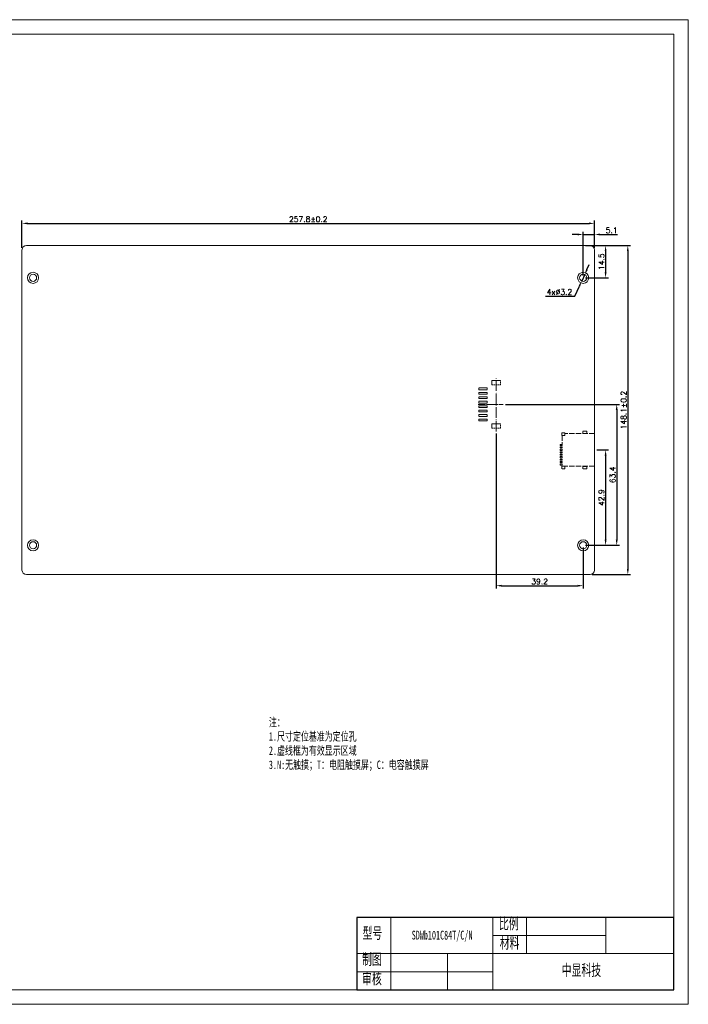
# Model space of a CAD drawing. Header units: millimetres. Extents: x 5776 to 6410, y -2827 to -2384.
# Tile 2 of 2: x 6109 to 6410, y -2827 to -2384. Entities that reach past the tile are written whole.
import ezdxf

# ---------------------------------------------------------------- set-up
doc = ezdxf.new("R2010")
doc.units = ezdxf.units.MM
doc.header["$LTSCALE"] = 0.2
doc.linetypes.add('ACAD_ISO02W100', pattern=[15, 12, -3])
doc.linetypes.add('ACAD_ISO04W100', pattern=[30, 24, -3, 0, -3])
doc.layers.get('0').update_dxf_attribs({"lineweight": 18})
for name, color, linetype, lineweight in [('thick', 7, 'Continuous', 30), ('thin', 7, 'Continuous', 18), ('虚线', 7, 'ACAD_ISO02W100', 0)]:
    doc.layers.add(name, color=color, linetype=linetype, lineweight=lineweight)
doc.styles.get("Standard").update_dxf_attribs({"font": 'txt.shx', "bigfont": 'gbcbig.shx'})
doc.styles.add('机械字体', font='txt', dxfattribs={"width": 0.67})
doc.dimstyles.new('ISO-25', dxfattribs={"dimtxt": 2.5, "dimasz": 2.5, "dimexe": 1.25, "dimexo": 1, "dimtad": 1, "dimdec": 1, "dimdsep": 46, "dimtxsty": 'Standard', "dimcen": 2.5, "dimdle": 5, "dimadec": 0, "dimazin": 0, "dimtfac": 1, "dimtdec": 1, "dimtmove": 0, "dimatfit": 3, "dimfxl": 0, "dimarcsym": 0})
doc.dimstyles.new('副本ISO-25', dxfattribs={"dimtxt": 2.5, "dimasz": 2.5, "dimexe": 1.25, "dimexo": 1, "dimtad": 1, "dimtoh": 1, "dimdsep": 46, "dimtxsty": 'Standard', "dimcen": 2.5, "dimdle": 5, "dimadec": 0, "dimazin": 0, "dimtfac": 1, "dimtmove": 0, "dimatfit": 3, "dimfxl": 0, "dimtolj": 1, "dimarcsym": 0})

# ---------------------------------------------------------------- blocks, each defined once
blk = doc.blocks.new('2.0-8')
at = {"linetype": 'ACAD_ISO04W100', "lineweight": 0, "ltscale": 0.3}
blk.add_line((1, 8.06), (1, -3.19), dxfattribs=at)
at = {"linetype": 'ACAD_ISO04W100', "lineweight": 0}
blk.add_line((-11.13, 0), (12.76, 0), dxfattribs=at)
at = {"layer": '虚线', "linetype": 'ACAD_ISO02W100', "lineweight": 0, "ltscale": 0.3}
for p, q in [((-6.4, 7.8), (-6.4, 4)), ((-5.6, 7.8), (-6.4, 7.8)), ((-5.6, 4), (-5.6, 7.8)), ((-4.4, 7.8), (-4.4, 4)), ((-3.6, 7.8), (-4.4, 7.8)), ((-3.6, 4), (-3.6, 7.8)), ((-2.4, 7.8), (-2.4, 4)), ((-1.6, 7.8), (-2.4, 7.8)), ((-1.6, 4), (-1.6, 7.8)), ((-0.4, 7.8), (0.4, 7.8)), ((-0.4, 4), (-0.4, 7.8)), ((0.4, 7.8), (0.4, 4)), ((1.6, 7.8), (2.4, 7.8)), ((1.6, 4), (1.6, 7.8)), ((2.4, 7.8), (2.4, 4)), ((3.6, 4), (3.6, 7.8)), ((3.6, 7.8), (4.4, 7.8)), ((4.4, 7.8), (4.4, 4)), ((5.6, 4), (5.6, 7.8)), ((5.6, 7.8), (6.4, 7.8)), ((6.4, 7.8), (6.4, 4)), ((7.6, 4), (7.6, 7.8)), ((7.6, 7.8), (8.4, 7.8)), ((8.4, 7.8), (8.4, 4)), ((-7.75, 2), (-9.75, 2)), ((-9.75, 2), (-9.75, -2)), ((-7.75, -2), (-7.75, 2)), ((-6.4, 4), (-5.6, 4)), ((-4.4, 4), (-3.6, 4)), ((-2.4, 4), (-1.6, 4)), ((0.4, 4), (-0.4, 4)), ((2.4, 4), (1.6, 4)), ((4.4, 4), (3.6, 4)), ((6.4, 4), (5.6, 4)), ((8.4, 4), (7.6, 4)), ((9.75, 2), (9.75, -2)), ((11.75, 2), (9.75, 2)), ((11.75, -2), (11.75, 2)), ((-9.75, -2), (-7.75, -2))]:
    blk.add_line(p, q, dxfattribs=at)
at = {"layer": '虚线', "lineweight": 0, "ltscale": 0.3}
blk.add_line((9.75, -2), (11.75, -2), dxfattribs=at)
blk = doc.blocks.new('*X8')
for points in [[(6363.98, -2496.4), (6364.73, -2496.74), (6363.32, -2498.84)], [(6360.57, -2503.85), (6361.32, -2504.2), (6361.99, -2501.75)]]:
    blk.add_hatch(color=0).paths.add_polyline_path(points, flags=0)
at = {"color": 0, "lineweight": -2}
for p, q in [((6364.36, -2496.57), (6365.4, -2494.3)), ((6363.32, -2498.84), (6361.99, -2501.75)), ((6358.87, -2508.57), (6360.95, -2504.03)), ((6345.74, -2508.57), (6358.87, -2508.57))]:
    blk.add_line(p, q, dxfattribs=at)
at = {"color": 0, "insert": (6351.99, -2506.7), "char_height": 2.5, "width": 35.7143, "attachment_point": 5}
blk.add_mtext('4x%%C3.2', dxfattribs=at)
blk = doc.blocks.new('*X21')
for points in [[(6112.45, -2475.38), (6112.45, -2476.21), (6109.95, -2475.8)], [(6365.25, -2475.38), (6365.25, -2476.21), (6367.75, -2475.8)]]:
    blk.add_hatch(color=0).paths.add_polyline_path(points, flags=0)
at = {"color": 0, "linetype": 'Continuous', "lineweight": -2}
for p, q in [((6109.95, -2486.8), (6109.95, -2474.55)), ((6112.45, -2475.8), (6365.25, -2475.8)), ((6367.75, -2486.8), (6367.75, -2474.55))]:
    blk.add_line(p, q, dxfattribs=at)
at = {"color": 0, "insert": (6238.85, -2473.92), "char_height": 2.5, "width": 57.1429, "attachment_point": 5}
blk.add_mtext('257.8%%P0.2', dxfattribs=at)
blk = doc.blocks.new('*X22')
for points in [[(6360.15, -2480.38), (6360.15, -2481.21), (6362.65, -2480.8)], [(6370.25, -2480.38), (6370.25, -2481.21), (6367.75, -2480.8)]]:
    blk.add_hatch(color=0).paths.add_polyline_path(points, flags=0)
at = {"color": 0, "linetype": 'Continuous', "lineweight": -2}
for p, q in [((6360.15, -2480.8), (6357.65, -2480.8)), ((6362.65, -2499.3), (6362.65, -2479.55)), ((6362.65, -2480.8), (6367.75, -2480.8)), ((6367.75, -2486.8), (6367.75, -2479.55)), ((6370.25, -2480.8), (6378.17, -2480.8))]:
    blk.add_line(p, q, dxfattribs=at)
at = {"color": 0, "insert": (6375.46, -2478.92), "char_height": 2.5, "width": 13.5714, "attachment_point": 5}
blk.add_mtext('5.1', dxfattribs=at)
blk = doc.blocks.new('*X23')
for points in [[(6372.33, -2488.3), (6373.17, -2488.3), (6372.75, -2485.8)], [(6372.33, -2497.8), (6373.17, -2497.8), (6372.75, -2500.3)]]:
    blk.add_hatch(color=0).paths.add_polyline_path(points, flags=0)
at = {"color": 0, "linetype": 'Continuous', "lineweight": -2}
for p, q in [((6363.65, -2485.8), (6374, -2485.8)), ((6372.75, -2488.3), (6372.75, -2497.8)), ((6363.65, -2500.3), (6374, -2500.3))]:
    blk.add_line(p, q, dxfattribs=at)
at = {"color": 0, "insert": (6370.88, -2493.05), "char_height": 2.5, "width": 21.7857, "attachment_point": 5, "rotation": 90}
blk.add_mtext('14.5', dxfattribs=at)
blk = doc.blocks.new('*X24')
for points in [[(6382.33, -2488.3), (6383.17, -2488.3), (6382.75, -2485.8)], [(6382.33, -2631.4), (6383.17, -2631.4), (6382.75, -2633.9)]]:
    blk.add_hatch(color=0).paths.add_polyline_path(points, flags=0)
at = {"color": 0, "linetype": 'Continuous', "lineweight": -2}
for p, q in [((6366.75, -2485.8), (6384, -2485.8)), ((6382.75, -2488.3), (6382.75, -2631.4)), ((6366.75, -2633.9), (6384, -2633.9))]:
    blk.add_line(p, q, dxfattribs=at)
at = {"color": 0, "insert": (6380.88, -2559.85), "char_height": 2.5, "width": 56.0714, "attachment_point": 5, "rotation": 90}
blk.add_mtext('148.1%%P0.2', dxfattribs=at)
blk = doc.blocks.new('*X25')
for points in [[(6372.33, -2580.3), (6373.17, -2580.3), (6372.75, -2577.8)], [(6372.33, -2618.2), (6373.17, -2618.2), (6372.75, -2620.7)]]:
    blk.add_hatch(color=0).paths.add_polyline_path(points, flags=0)
at = {"color": 0, "linetype": 'Continuous', "lineweight": -2}
for p, q in [((6368.75, -2577.8), (6374, -2577.8)), ((6372.75, -2580.3), (6372.75, -2618.2)), ((6363.65, -2620.7), (6374, -2620.7))]:
    blk.add_line(p, q, dxfattribs=at)
at = {"color": 0, "insert": (6370.88, -2599.25), "char_height": 2.5, "width": 22.5, "attachment_point": 5, "rotation": 90}
blk.add_mtext('42.9', dxfattribs=at)
blk = doc.blocks.new('*X26')
for points in [[(6377.33, -2559.8), (6378.17, -2559.8), (6377.75, -2557.3)], [(6377.33, -2618.2), (6378.17, -2618.2), (6377.75, -2620.7)]]:
    blk.add_hatch(color=0).paths.add_polyline_path(points, flags=0)
at = {"color": 0, "linetype": 'Continuous', "lineweight": -2}
for p, q in [((6327.64, -2557.3), (6379, -2557.3)), ((6377.75, -2559.8), (6377.75, -2618.2)), ((6363.65, -2620.7), (6379, -2620.7))]:
    blk.add_line(p, q, dxfattribs=at)
at = {"color": 0, "insert": (6375.88, -2589), "char_height": 2.5, "width": 22.8571, "attachment_point": 5, "rotation": 90}
blk.add_mtext('63.4', dxfattribs=at)
blk = doc.blocks.new('*X27')
for points in [[(6325.95, -2638.48), (6325.95, -2639.31), (6323.45, -2638.9)], [(6360.15, -2638.48), (6360.15, -2639.31), (6362.65, -2638.9)]]:
    blk.add_hatch(color=0).paths.add_polyline_path(points, flags=0)
at = {"color": 0, "linetype": 'Continuous', "lineweight": -2}
for p, q in [((6323.45, -2570.43), (6323.45, -2640.15)), ((6362.65, -2621.7), (6362.65, -2640.15)), ((6325.95, -2638.9), (6360.15, -2638.9))]:
    blk.add_line(p, q, dxfattribs=at)
at = {"color": 0, "insert": (6343.05, -2637.02), "char_height": 2.5, "width": 22.8571, "attachment_point": 5}
blk.add_mtext('39.2', dxfattribs=at)
blk = doc.blocks.new('sd')
at = {"layer": '虚线'}
for p, q in [((-7.35, 0), (-7.35, -13.25)), ((-7.35, 0), (7.35, 0)), ((7.35, 0), (7.35, -14.5)), ((-6.45, -14.5), (-2.5, -14.5))]:
    blk.add_line(p, q, dxfattribs=at)
at = {"layer": '虚线', "ltscale": 0.1}
for points in [[(-8.52, -3.51), (-7.38, -3.51), (-7.38, -5.29), (-8.52, -5.29)], [(7.38, -3.51), (8.52, -3.51), (8.52, -5.29), (7.38, -5.29)], [(-7.65, -13.35), (-6.45, -13.35), (-6.45, -14.65), (-7.65, -14.65)], [(-2.5, -15.5), (-2, -15.5), (-2, -14.5), (-2.5, -14.5)], [(-1.4, -15.5), (-0.9, -15.5), (-0.9, -14.5), (-1.4, -14.5)], [(-0.3, -15.5), (0.2, -15.5), (0.2, -14.5), (-0.3, -14.5)], [(0.8, -15.5), (1.3, -15.5), (1.3, -14.5), (0.8, -14.5)], [(1.9, -15.5), (2.4, -15.5), (2.4, -14.5), (1.9, -14.5)], [(3, -15.5), (3.5, -15.5), (3.5, -14.5), (3, -14.5)], [(4.1, -15.5), (4.6, -15.5), (4.6, -14.5), (4.1, -14.5)], [(5.2, -15.5), (5.7, -15.5), (5.7, -14.5), (5.2, -14.5)], [(6.3, -15.5), (6.8, -15.5), (6.8, -14.5), (6.3, -14.5)], [(7.35, -13.35), (8.55, -13.35), (8.55, -14.65), (7.35, -14.65)]]:
    blk.add_lwpolyline(points, close=True, dxfattribs=at)

msp = doc.modelspace()

# ---------------------------------------------------------------- linework, layer by layer
for p in [(6260.74306, -2788.19109), (6095.64857, -2820.81231)]:
    msp.add_line(p, (6260.74306, -2820.81231))
at = {"lineweight": 0}
msp.add_line((6276.03426, -2804.5017), (6276.03426, -2788.19109), dxfattribs=at)
for points in [[(5775.97351, -2384.09939), (6409.99119, -2384.09939), (6409.99119, -2827.34261), (5775.97351, -2827.34261)], [(6403.46089, -2820.81231), (5782.47351, -2820.81231), (5782.47351, -2390.59939), (6403.46089, -2390.59939)]]:
    msp.add_lwpolyline(points, close=True)
msp.add_lwpolyline([(6111.95059, -2633.8979), (6365.75059, -2633.8979, 0.414213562), (6367.75059, -2631.8979), (6367.75059, -2487.7979, 0.414213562), (6365.75059, -2485.7979), (6111.95059, -2485.7979, 0.414213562), (6109.95059, -2487.7979), (6109.95059, -2631.8979, 0.414213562)], format="xyb", close=True)
for centre, radius in [((6114.95059, -2500.2979), 2.5), ((6114.95059, -2500.2979), 1.6), ((6362.65059, -2500.2979), 2.5), ((6362.65059, -2500.2979), 1.6), ((6114.95059, -2620.6979), 2.5), ((6114.95059, -2620.6979), 1.6), ((6362.65059, -2620.6979), 2.5), ((6362.65059, -2620.6979), 1.6)]:
    msp.add_circle(centre, radius)
at = {"layer": 'thick'}
for p, q in [((6403.46089, -2788.19109), (6260.74306, -2788.19109)), ((6260.74306, -2788.19109), (6260.74306, -2820.81231)), ((6260.74306, -2788.19109), (6260.74306, -2820.81231)), ((6403.46089, -2820.81231), (6403.46089, -2788.19109)), ((6260.74306, -2820.81231), (6403.46089, -2820.81231))]:
    msp.add_line(p, q, dxfattribs=at)
at = {"layer": 'thin'}
for p, q in [((6321.90785, -2788.19109), (6321.90785, -2820.81231)), ((6337.19904, -2788.19109), (6337.19904, -2804.5017)), ((6372.8785, -2804.5017), (6372.8785, -2788.19109)), ((6372.8785, -2796.3464), (6321.90785, -2796.3464)), ((6403.46089, -2804.5017), (6260.74306, -2804.5017)), ((6276.03426, -2804.5017), (6276.03426, -2820.81231)), ((6301.51959, -2804.5017), (6301.51959, -2820.81231)), ((6321.90785, -2812.65701), (6260.74306, -2812.65701))]:
    msp.add_line(p, q, dxfattribs=at)

# ---------------------------------------------------------------- block references
at = {"lineweight": 0, "rotation": 90}
msp.add_blockref('2.0-8', (6323.45059, -2558.2979), dxfattribs=at)
at = {"layer": '虚线', "lineweight": -3, "rotation": 270}
msp.add_blockref('sd', (6367.75059, -2577.7979), dxfattribs=at)

# ---------------------------------------------------------------- texts
at = {"layer": 'thick', "attachment_point": 1, "style": '机械字体'}
for s, insert, char_height, width in [('注：\\P1.尺寸定位基准为定位孔\\P2.虚线框为有效显示区域\\P3.N:无触摸；T：电阻触摸屏；C：电容触摸屏', (6221.1245, -2698.4799), 3.8227991, 91.6484683), ('比例', (6324.74444, -2788.4296), 5.097065, 12.9483706), ('型号', (6263.31277, -2792.71615), 5.097065, 12.9483706), ('SDWb101C84T/C/N', (6285.44386, -2794.19291), 4, 28.3931111), ('材料', (6325.07954, -2797.13532), 5.097065, 12.9483706), ('制图', (6263.08589, -2804.5017), 5.097065, 12.9483706), ('中显科技', (6352.9747, -2809.39936), 5.097065, 28.3620141), ('审核', (6263.08589, -2813.20742), 5.097065, 12.9483706)]:
    msp.add_mtext(s, dxfattribs=dict(at, insert=insert, char_height=char_height, width=width))

# ---------------------------------------------------------------- dimensions: what is measured, and where the dimension line sits
dim = msp.add_linear_dim(base=(6367.75059, -2475.7979), p1=(6109.95059, -2487.7979), p2=(6367.75059, -2487.7979), text='257.8%%P0.2', dimstyle='ISO-25', override={"dimsah": 1, "dimtolj": 1, "dimarcsym": 1})
dim.commit()
dim.dimension.update_dxf_attribs({"geometry": '*X21', "text_midpoint": (6238.85059, -2475.7979), "dimtype": 160})
for base, p1, p2, text, picture, middle in [((6367.75059, -2480.7979), (6362.65059, -2500.2979), (6367.75059, -2487.7979), '5.1', '*X22', (6375.45892, -2480.7979)), ((6362.65059, -2638.8979), (6323.45059, -2569.42598), (6362.65059, -2620.6979), '39.2', '*X27', (6343.05059, -2638.8979))]:
    dim = msp.add_linear_dim(base=base, p1=p1, p2=p2, text=text, dimstyle='ISO-25', override={"dimsah": 1, "dimtolj": 1, "dimarcsym": 1})
    dim.commit()
    dim.dimension.update_dxf_attribs({"geometry": picture, "text_midpoint": middle})
for base, p1, p2, text, picture, middle in [((6372.75059, -2500.2979), (6362.65059, -2485.7979), (6362.65059, -2500.2979), '14.5', '*X23', (6372.75059, -2493.0479)), ((6382.75059, -2633.8979), (6365.75059, -2485.7979), (6365.75059, -2633.8979), '148.1%%P0.2', '*X24', (6382.75059, -2559.8479)), ((6377.75059, -2620.6979), (6326.64375, -2557.2979), (6362.65059, -2620.6979), '63.4', '*X26', (6377.75059, -2588.9979)), ((6372.75059, -2620.6979), (6367.75059, -2577.7979), (6362.65059, -2620.6979), '42.9', '*X25', (6372.75059, -2599.2479))]:
    dim = msp.add_linear_dim(base=base, p1=p1, p2=p2, angle=90, text=text, dimstyle='ISO-25', override={"dimsah": 1, "dimtolj": 1, "dimarcsym": 1})
    dim.commit()
    dim.dimension.update_dxf_attribs({"geometry": picture, "text_midpoint": middle, "dimtype": 160})
dim = msp.add_diameter_dim_2p(p1=(6363.31604, -2498.84285), p2=(6361.98513, -2501.75295), text='4x%%C3.2', dimstyle='副本ISO-25', override={"dimpost": '%%C<>', "dimsah": 1})
dim.commit()
dim.dimension.update_dxf_attribs({"geometry": '*X8', "text_midpoint": (6359.72333, -2506.69849), "dimtype": 163})

doc.saveas('drawing.dxf')
